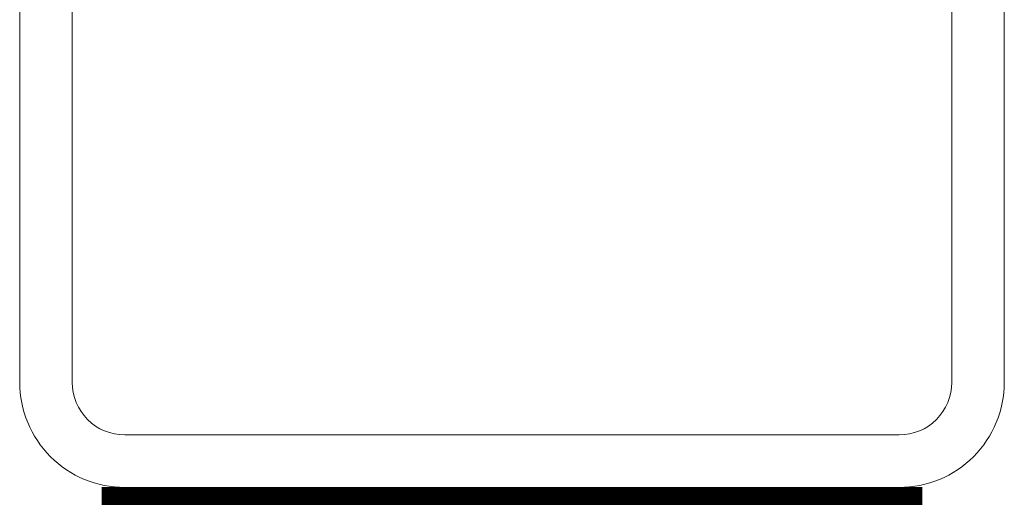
# Model space of a CAD drawing. Header units: inches. Extents: x 44881 to 156022, y 58140 to 83978.
# Tile 23 of 256: x 93422 to 93482, y 72558 to 72587. Entities that reach past the tile are written whole.
import ezdxf

# ---------------------------------------------------------------- set-up
doc = ezdxf.new("R2010")
doc.units = ezdxf.units.IN
doc.linetypes.add('JIS_02_0.7', pattern=[1.35, 0.75, -0.6])
for name, color, linetype, lineweight in [('!_A_01_TENKÁ', 8, 'Continuous', 13), ('_MB_foil_0.7', 102, 'JIS_02_0.7', 70), ('_MB_foil_obrys_0.00', 106, 'Continuous', 0)]:
    doc.layers.add(name, color=color, linetype=linetype, lineweight=lineweight)

# ---------------------------------------------------------------- blocks, each defined once
blk = doc.blocks.new('-120699')
at = {"layer": '_MB_foil_0.7', "ltscale": 5, "const_width": 1.2}
blk.add_lwpolyline([(-25, 0.6), (25, 0.6)], dxfattribs=at)
at = {"layer": '_MB_foil_obrys_0.00', "ltscale": 5}
for points in [[(-25, 1.2), (25, 1.2)], [(-25, 0), (25, 0)]]:
    blk.add_lwpolyline(points, dxfattribs=at)

msp = doc.modelspace()

# ---------------------------------------------------------------- linework, layer by layer
at = {"layer": '!_A_01_TENKÁ', "color": 14, "true_color": 0xa30000}
for points in [[(93475.136, 72658.783, -0.414214), (93481.536, 72652.383), (93481.536, 72565.183, -0.414214), (93475.136, 72558.783), (93427.936, 72558.783, -0.414214), (93421.536, 72565.183), (93421.536, 72652.383, -0.414214), (93427.936, 72658.783)], [(93424.736, 72565.183), (93424.736, 72652.383, -0.414214), (93427.936, 72655.583), (93475.136, 72655.583, -0.414214), (93478.336, 72652.383), (93478.336, 72565.183, -0.414214), (93475.136, 72561.983), (93427.936, 72561.983, -0.414214)]]:
    msp.add_lwpolyline(points, format="xyb", close=True, dxfattribs=at)

# ---------------------------------------------------------------- block references
at = {"color": 14, "true_color": 0xa30000, "xscale": -1, "rotation": 180}
msp.add_blockref('-120699', (93451.536, 72558.783), dxfattribs=at)

doc.saveas('drawing.dxf')
